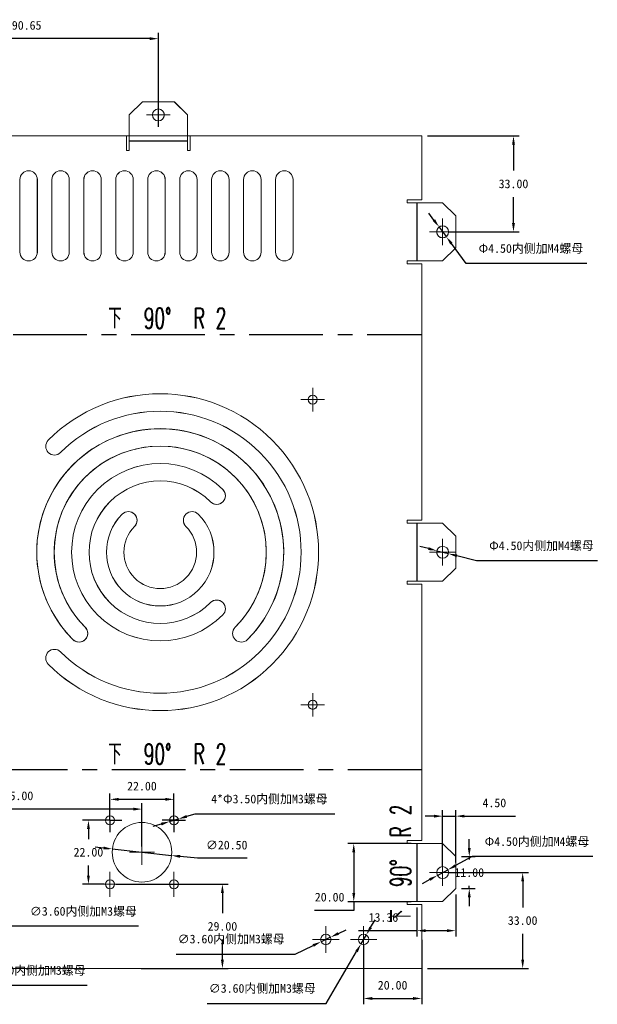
# Model space of a CAD drawing. Header units: millimetres. Extents: x 14 to 599, y -18 to 277.
# Tile 4 of 4: x 499 to 599, y 66 to 235. Entities that reach past the tile are written whole.
import ezdxf

# ---------------------------------------------------------------- set-up
doc = ezdxf.new("R2010")
doc.units = ezdxf.units.MM
doc.header["$PDSIZE"] = -1
doc.linetypes.add('CENTERX2', pattern=[20.32, 12.7, -2.54, 2.54, -2.54])
doc.layers.add('10', color=7, linetype='Continuous')
doc.styles.add('SLDTEXTSTYLE5', font='TXT', dxfattribs={"width": 0.609091, "bigfont": 'bigfont'})
doc.dimstyles.new('ISO-25', dxfattribs={"dimtxt": 2.5, "dimasz": 2.5, "dimexe": 1.25, "dimexo": 0.625, "dimtad": 1, "dimtxsty": 'Standard', "dimcen": 2.5, "dimadec": 0, "dimazin": 0, "dimtfac": 1, "dimtmove": 0, "dimatfit": 3, "dimfxl": 0, "dimarcsym": 0})

# ---------------------------------------------------------------- blocks, each defined once
blk = doc.blocks.new('SW_CENTERMARKSYMBOL_5')
at = {"color": 0, "linetype": 'Continuous', "lineweight": 0}
for p, q in [((0, 1.25), (0, 2.025)), ((-1.25, 0), (-2.025, 0)), ((0, 0), (-1.25, 0)), ((0, 0), (0, 1.25)), ((0, 0), (0, -1.25)), ((0, 0), (1.25, 0)), ((1.25, 0), (2.025, 0)), ((0, -1.25), (0, -2.025))]:
    blk.add_line(p, q, dxfattribs=at)
blk = doc.blocks.new('SW_CENTERMARKSYMBOL_7')
at = {"color": 0, "linetype": 'Continuous', "lineweight": 0}
for p, q in [((0, 1.25), (0, 2.025)), ((-1.25, 0), (-2.025, 0)), ((0, 0), (-1.25, 0)), ((0, 0), (0, 1.25)), ((0, 0), (0, -1.25)), ((0, 0), (1.25, 0)), ((1.25, 0), (2.025, 0)), ((0, -1.25), (0, -2.025))]:
    blk.add_line(p, q, dxfattribs=at)
blk = doc.blocks.new('SW_CENTERMARKSYMBOL_8')
at = {"color": 0, "linetype": 'Continuous', "lineweight": 0}
for p, q in [((0, 1.25), (0, 2.275)), ((-1.25, 0), (-2.275, 0)), ((0, 0), (-1.25, 0)), ((0, 0), (0, 1.25)), ((0, 0), (0, -1.25)), ((0, 0), (1.25, 0)), ((1.25, 0), (2.275, 0)), ((0, -1.25), (0, -2.275))]:
    blk.add_line(p, q, dxfattribs=at)
blk = doc.blocks.new('SW_CENTERMARKSYMBOL_9')
at = {"color": 0, "linetype": 'Continuous', "lineweight": 0}
for p, q in [((0, 1.25), (0, 2.275)), ((-1.25, 0), (-2.275, 0)), ((0, 0), (-1.25, 0)), ((0, 0), (0, 1.25)), ((0, 0), (0, -1.25)), ((0, 0), (1.25, 0)), ((1.25, 0), (2.275, 0)), ((0, -1.25), (0, -2.275))]:
    blk.add_line(p, q, dxfattribs=at)
blk = doc.blocks.new('SW_CENTERMARKSYMBOL_10')
at = {"color": 0, "linetype": 'Continuous', "lineweight": 0}
for p, q in [((0, 1.25), (0, 2.275)), ((-1.25, 0), (-2.275, 0)), ((0, 0), (-1.25, 0)), ((0, 0), (0, 1.25)), ((0, 0), (0, -1.25)), ((0, 0), (1.25, 0)), ((1.25, 0), (2.275, 0)), ((0, -1.25), (0, -2.275))]:
    blk.add_line(p, q, dxfattribs=at)
blk = doc.blocks.new('*D26')
at = {"color": 4, "lineweight": -2, "transparency": 16777216}
for p, q in [((497.69, 79.46), (496.27, 78.52)), ((519.67, 79.46), (497.69, 79.46)), ((493.52, 76.71), (495.02, 77.7)), ((492.26, 75.88), (491.01, 75.06))]:
    blk.add_line(p, q, dxfattribs=at)
at = {"color": 4, "transparency": 16777216}
for points in [[(496.13, 78.73), (496.41, 78.31), (495.02, 77.7)], [(492.13, 76.09), (492.4, 75.67), (493.52, 76.71)]]:
    blk.add_solid(points, dxfattribs=at)
at = {"layer": 'Defpoints', "color": 0, "transparency": 16777216}
for p in [(493.52, 76.71), (495.02, 77.7)]:
    blk.add_point(p, dxfattribs=at)
at = {"color": 4, "transparency": 16777216, "insert": (510.19, 81.96), "char_height": 1.5, "attachment_point": 5}
blk.add_mtext('∅3.60{\\fSimSun|b0|i0|c134|p2;内侧加M3螺母}', dxfattribs=at)
blk = doc.blocks.new('*D29')
at = {"color": 4, "lineweight": -2, "transparency": 16777216}
for p, q in [((568.41, 77.15), (568.41, 66.05)), ((558.41, 76.2), (558.41, 66.05)), ((559.91, 67.05), (566.91, 67.05))]:
    blk.add_line(p, q, dxfattribs=at)
at = {"color": 4, "transparency": 16777216}
for points in [[(559.91, 67.3), (559.91, 66.8), (558.41, 67.05)], [(566.91, 67.3), (566.91, 66.8), (568.41, 67.05)]]:
    blk.add_solid(points, dxfattribs=at)
at = {"layer": 'Defpoints', "color": 0, "transparency": 16777216}
for p in [(568.41, 78.15), (558.41, 77.2), (568.41, 67.05)]:
    blk.add_point(p, dxfattribs=at)
at = {"color": 4, "transparency": 16777216, "insert": (563.41, 69.32), "char_height": 1.5, "attachment_point": 5}
blk.add_mtext('20.00', dxfattribs=at)
blk = doc.blocks.new('*D30')
at = {"color": 4, "lineweight": -2, "transparency": 16777216}
for p, q in [((573.02, 88.7), (586.79, 88.7)), ((585.79, 87.2), (585.79, 82.72)), ((585.79, 73.7), (585.79, 78.18)), ((569.41, 72.2), (586.79, 72.2))]:
    blk.add_line(p, q, dxfattribs=at)
at = {"color": 4, "transparency": 16777216}
for points in [[(585.54, 87.2), (586.04, 87.2), (585.79, 88.7)], [(585.54, 73.7), (586.04, 73.7), (585.79, 72.2)]]:
    blk.add_solid(points, dxfattribs=at)
at = {"layer": 'Defpoints', "color": 0, "transparency": 16777216}
for p in [(572.02, 88.7), (568.41, 72.2), (585.79, 72.2)]:
    blk.add_point(p, dxfattribs=at)
at = {"color": 4, "transparency": 16777216, "insert": (585.79, 80.45), "char_height": 1.5, "attachment_point": 5}
blk.add_mtext('33.00', dxfattribs=at)
blk = doc.blocks.new('*D31')
at = {"color": 4, "lineweight": -2, "transparency": 16777216}
for p, q in [((577.1, 91.45), (574.24, 89.9)), ((597.87, 91.45), (577.1, 91.45)), ((571.12, 88.21), (572.92, 89.19)), ((569.8, 87.5), (568.48, 86.78))]:
    blk.add_line(p, q, dxfattribs=at)
at = {"color": 4, "transparency": 16777216}
for points in [[(574.12, 90.12), (574.36, 89.68), (572.92, 89.19)], [(569.68, 87.72), (569.92, 87.28), (571.12, 88.21)]]:
    blk.add_solid(points, dxfattribs=at)
at = {"layer": 'Defpoints', "color": 0, "transparency": 16777216}
for p in [(571.12, 88.21), (572.92, 89.19)]:
    blk.add_point(p, dxfattribs=at)
at = {"color": 4, "transparency": 16777216, "insert": (588.25, 93.96), "char_height": 1.5, "attachment_point": 5}
blk.add_mtext('{\\fSimSun|b0|i0|c134|p2;Φ}4.50{\\fSimSun|b0|i0|c134|p2;内侧加M4螺母}', dxfattribs=at)
blk = doc.blocks.new('*D32')
at = {"color": 4, "lineweight": -2, "transparency": 16777216}
for p, q in [((576.6, 92.95), (576.6, 94.45)), ((575.27, 91.45), (577.6, 91.45)), ((576.6, 91.45), (576.6, 90.97)), ((576.6, 85.95), (576.6, 86.43)), ((575.27, 85.95), (577.6, 85.95)), ((576.6, 84.45), (576.6, 82.95))]:
    blk.add_line(p, q, dxfattribs=at)
at = {"color": 4, "transparency": 16777216}
for points in [[(576.35, 92.95), (576.85, 92.95), (576.6, 91.45)], [(576.35, 84.45), (576.85, 84.45), (576.6, 85.95)]]:
    blk.add_solid(points, dxfattribs=at)
at = {"layer": 'Defpoints', "color": 0, "transparency": 16777216}
for p in [(574.27, 91.45), (574.27, 85.95), (576.6, 85.95)]:
    blk.add_point(p, dxfattribs=at)
at = {"color": 4, "transparency": 16777216, "insert": (576.6, 88.7), "char_height": 1.5, "attachment_point": 5}
blk.add_mtext('11.00', dxfattribs=at)
blk = doc.blocks.new('*D33')
at = {"color": 4, "lineweight": -2, "transparency": 16777216}
for p, q in [((574.27, 84.95), (574.27, 77.71)), ((567.59, 82.7), (567.59, 77.71)), ((567.59, 78.71), (557.54, 78.71)), ((572.77, 78.71), (569.09, 78.71))]:
    blk.add_line(p, q, dxfattribs=at)
at = {"color": 4, "transparency": 16777216}
for points in [[(569.09, 78.96), (569.09, 78.46), (567.59, 78.71)], [(572.77, 78.96), (572.77, 78.46), (574.27, 78.71)]]:
    blk.add_solid(points, dxfattribs=at)
at = {"layer": 'Defpoints', "color": 0, "transparency": 16777216}
for p in [(574.27, 85.95), (567.59, 83.7), (567.59, 78.71)]:
    blk.add_point(p, dxfattribs=at)
at = {"color": 4, "transparency": 16777216, "insert": (561.82, 80.98), "char_height": 1.5, "attachment_point": 5}
blk.add_mtext('13.36', dxfattribs=at)
blk = doc.blocks.new('*D34')
at = {"color": 4, "lineweight": -2, "transparency": 16777216}
for p, q in [((569.41, 215.41), (585.21, 215.41)), ((584.21, 213.91), (584.21, 209.44)), ((584.21, 200.41), (584.21, 204.89)), ((573.02, 198.91), (585.21, 198.91))]:
    blk.add_line(p, q, dxfattribs=at)
at = {"color": 4, "transparency": 16777216}
for points in [[(583.96, 213.91), (584.46, 213.91), (584.21, 215.41)], [(583.96, 200.41), (584.46, 200.41), (584.21, 198.91)]]:
    blk.add_solid(points, dxfattribs=at)
at = {"layer": 'Defpoints', "color": 0, "transparency": 16777216}
for p in [(568.41, 215.41), (584.21, 215.41), (572.02, 198.91)]:
    blk.add_point(p, dxfattribs=at)
at = {"color": 4, "transparency": 16777216, "insert": (584.21, 207.16), "char_height": 1.5, "attachment_point": 5}
blk.add_mtext('33.00', dxfattribs=at)
blk = doc.blocks.new('SW_CENTERMARKSYMBOL_1')
at = {"color": 0, "linetype": 'Continuous', "lineweight": 0}
for p, q in [((0, 1.25), (0, 2.025)), ((-1.25, 0), (-2.025, 0)), ((0, 0), (-1.25, 0)), ((0, 0), (0, 1.25)), ((0, 0), (0, -1.25)), ((0, 0), (1.25, 0)), ((1.25, 0), (2.025, 0)), ((0, -1.25), (0, -2.025))]:
    blk.add_line(p, q, dxfattribs=at)
blk = doc.blocks.new('SW_CENTERMARKSYMBOL_3')
at = {"color": 0, "linetype": 'Continuous', "lineweight": 0}
for p, q in [((0, 1.25), (0, 2.025)), ((-1.25, 0), (-2.025, 0)), ((0, 0), (-1.25, 0)), ((0, 0), (0, 1.25)), ((0, 0), (0, -1.25)), ((0, 0), (1.25, 0)), ((1.25, 0), (2.025, 0)), ((0, -1.25), (0, -2.025))]:
    blk.add_line(p, q, dxfattribs=at)
blk = doc.blocks.new('SW_CENTERMARKSYMBOL_4')
at = {"color": 0, "linetype": 'Continuous', "lineweight": 0}
for p, q in [((0, 1.25), (0, 2.025)), ((-1.25, 0), (-2.025, 0)), ((0, 0), (-1.25, 0)), ((0, 0), (0, 1.25)), ((0, 0), (0, -1.25)), ((0, 0), (1.25, 0)), ((1.25, 0), (2.025, 0)), ((0, -1.25), (0, -2.025))]:
    blk.add_line(p, q, dxfattribs=at)
blk = doc.blocks.new('SW_CENTERMARKSYMBOL_6')
at = {"color": 0, "linetype": 'Continuous', "lineweight": 0}
for p, q in [((0, 1.25), (0, 2.025)), ((-1.25, 0), (-2.025, 0)), ((0, 0), (-1.25, 0)), ((0, 0), (0, 1.25)), ((0, 0), (0, -1.25)), ((0, 0), (1.25, 0)), ((1.25, 0), (2.025, 0)), ((0, -1.25), (0, -2.025))]:
    blk.add_line(p, q, dxfattribs=at)
blk = doc.blocks.new('3')
at = {"color": 7, "linetype": 'Continuous', "lineweight": 15}
for p, q in [((160.36, 254.03), (162.61, 256.28)), ((162.61, 256.28), (168.11, 256.28)), ((168.11, 256.28), (170.36, 254.03)), ((160.36, 247.92), (160.36, 254.03)), ((170.36, 254.03), (170.36, 247.92)), ((120.03, 250.42), (159.86, 250.42)), ((159.86, 250.42), (159.86, 247.92)), ((170.86, 247.92), (170.86, 250.42)), ((170.86, 250.42), (210.68, 250.42)), ((210.68, 250.42), (210.68, 239.42)), ((159.86, 247.92), (160.36, 247.92)), ((170.36, 247.92), (170.86, 247.92)), ((141.53, 242.92), (141.53, 230.42)), ((144.53, 230.42), (144.53, 242.92)), ((147.03, 242.92), (147.03, 230.42)), ((150.03, 230.42), (150.03, 242.92)), ((152.53, 242.92), (152.53, 230.42)), ((155.53, 230.42), (155.53, 242.92)), ((158.03, 242.92), (158.03, 230.42)), ((161.03, 230.42), (161.03, 242.92)), ((163.53, 242.92), (163.53, 230.42)), ((166.53, 230.42), (166.53, 242.92)), ((169.03, 242.92), (169.03, 230.42)), ((172.03, 230.42), (172.03, 242.92)), ((174.53, 242.92), (174.53, 230.42)), ((177.53, 230.42), (177.53, 242.92)), ((180.03, 242.92), (180.03, 230.42)), ((183.03, 230.42), (183.03, 242.92)), ((185.53, 242.92), (185.53, 230.42)), ((188.53, 230.42), (188.53, 242.92)), ((210.68, 239.42), (208.18, 239.42)), ((208.18, 239.42), (208.18, 238.92)), ((208.18, 238.92), (214.28, 238.92)), ((214.28, 238.92), (216.53, 236.67)), ((216.53, 236.67), (216.53, 231.17)), ((216.53, 231.17), (214.28, 228.92)), ((214.28, 228.92), (208.18, 228.92)), ((208.18, 228.92), (208.18, 228.42)), ((208.18, 228.42), (210.68, 228.42)), ((210.68, 228.42), (210.68, 184.32)), ((208.18, 184.32), (210.68, 184.32)), ((208.18, 183.82), (208.18, 184.32)), ((214.28, 183.82), (208.18, 183.82)), ((214.28, 183.82), (216.53, 181.57)), ((216.53, 181.57), (216.53, 176.07)), ((216.53, 176.07), (214.28, 173.82)), ((208.18, 173.82), (214.28, 173.82)), ((208.18, 173.32), (208.18, 173.82)), ((210.68, 173.32), (208.18, 173.32)), ((210.68, 173.32), (210.68, 129.21)), ((210.68, 129.21), (208.18, 129.21)), ((208.18, 129.21), (208.18, 128.71)), ((208.18, 128.71), (214.28, 128.71)), ((214.28, 128.71), (216.53, 126.46)), ((216.53, 126.46), (216.53, 120.96)), ((216.53, 120.96), (214.28, 118.71)), ((214.28, 118.71), (208.18, 118.71)), ((208.18, 118.71), (208.18, 118.21)), ((208.18, 118.21), (210.68, 118.21)), ((210.68, 118.21), (210.68, 107.21)), ((210.68, 107.21), (120.03, 107.21))]:
    blk.add_line(p, q, dxfattribs=at)
at = {"color": 7, "linetype": 'CENTERX2'}
for p, q in [((160.36, 249.6), (170.36, 249.6)), ((209.86, 238.92), (209.86, 228.92)), ((120.03, 216.24), (210.68, 216.24)), ((209.86, 183.82), (209.86, 173.82)), ((210.68, 141.39), (120.03, 141.39)), ((209.86, 128.71), (209.86, 118.71))]:
    blk.add_line(p, q, dxfattribs=at)
at = {"color": 7, "linetype": 'Continuous', "lineweight": 15}
for centre, radius in [((165.36, 254.03), 1.03), ((214.28, 233.92), 1.03), ((191.93, 205.07), 0.775), ((214.28, 178.82), 1.03), ((191.93, 152.57), 0.775), ((214.28, 123.71), 1.02), ((194.18, 112.21), 0.9), ((200.68, 112.21), 0.9)]:
    blk.add_circle(centre, radius, dxfattribs=at)
for centre, radius, start, end in [((143.03, 242.92), 1.5, 0, 180), ((148.53, 242.92), 1.5, 0, 180), ((154.03, 242.92), 1.5, 0, 180), ((159.53, 242.92), 1.5, 0, 180), ((165.03, 242.92), 1.5, 0, 180), ((170.53, 242.92), 1.5, 0, 180), ((176.03, 242.92), 1.5, 0, 180), ((181.53, 242.92), 1.5, 0, 180), ((187.03, 242.92), 1.5, 0, 180), ((143.03, 230.42), 1.5, 180, 0), ((148.53, 230.42), 1.5, 180, 0), ((154.03, 230.42), 1.5, 180, 0), ((159.53, 230.42), 1.5, 180, 0), ((165.03, 230.42), 1.5, 180, 0), ((170.53, 230.42), 1.5, 180, 0), ((176.03, 230.42), 1.5, 180, 0), ((181.53, 230.42), 1.5, 180, 0), ((187.03, 230.42), 1.5, 180, 0), ((165.68, 178.82), 27.25, 225, 135), ((165.68, 178.82), 24.25, 225, 135), ((165.68, 178.82), 21.25, 315, 225), ((147.47, 197.02), 1.5, 135, 315), ((165.68, 178.82), 18.25, 315, 225), ((165.68, 178.82), 15.25, 45, 315), ((165.68, 178.82), 12.25, 45, 315), ((175.4, 188.54), 1.5, 225, 45), ((165.68, 178.82), 9.25, 135, 45), ((160.2, 184.3), 1.5, 315, 135), ((171.16, 184.3), 1.5, 45, 225), ((165.68, 178.82), 6.25, 135, 45), ((175.4, 169.09), 1.5, 315, 135), ((151.71, 164.85), 1.5, 225, 45), ((179.64, 164.85), 1.5, 135, 315), ((147.47, 160.61), 1.5, 45, 225)]:
    blk.add_arc(centre, radius, start, end, dxfattribs=at)
at = {"layer": '10'}
for name, p in [('SW_CENTERMARKSYMBOL_5', (165.36, 254.03)), ('SW_CENTERMARKSYMBOL_6', (214.28, 233.92)), ('SW_CENTERMARKSYMBOL_1', (191.93, 205.07)), ('SW_CENTERMARKSYMBOL_4', (214.28, 178.82)), ('SW_CENTERMARKSYMBOL_3', (191.93, 152.57)), ('SW_CENTERMARKSYMBOL_7', (214.28, 123.71)), ('SW_CENTERMARKSYMBOL_10', (194.18, 112.21)), ('SW_CENTERMARKSYMBOL_9', (200.68, 112.21))]:
    blk.add_blockref(name, p, dxfattribs=at)
at = {"color": 7, "linetype": 'Continuous', "lineweight": 0, "insert": (166.88, 145.85), "char_height": 3.5, "attachment_point": 2, "style": 'SLDTEXTSTYLE5'}
blk.add_mtext('\\M+189BA  90\\M+1818B  R 2', dxfattribs=at)
blk = doc.blocks.new('*D58')
at = {"color": 4, "lineweight": -2, "transparency": 16777216}
for p, q in [((477.77, 210.57), (477.77, 233.14)), ((521.59, 232.14), (479.27, 232.14)), ((523.09, 220.02), (523.09, 233.14))]:
    blk.add_line(p, q, dxfattribs=at)
at = {"color": 4, "transparency": 16777216}
for points in [[(479.27, 232.39), (479.27, 231.89), (477.77, 232.14)], [(521.59, 232.39), (521.59, 231.89), (523.09, 232.14)]]:
    blk.add_solid(points, dxfattribs=at)
at = {"layer": 'Defpoints', "color": 0, "transparency": 16777216}
for p in [(477.77, 232.14), (523.09, 219.02), (477.77, 209.57)]:
    blk.add_point(p, dxfattribs=at)
at = {"color": 4, "transparency": 16777216, "insert": (500.43, 234.42), "char_height": 1.5, "attachment_point": 5}
blk.add_mtext('90.65', dxfattribs=at)
blk = doc.blocks.new('*D59')
at = {"color": 4, "lineweight": -2, "transparency": 16777216}
for p, q in [((566.59, 93.7), (555.72, 93.7)), ((556.72, 92.2), (556.72, 85.2)), ((566.59, 83.7), (555.72, 83.7)), ((556.72, 83.7), (556.72, 82.2)), ((556.72, 82.2), (549.94, 82.2))]:
    blk.add_line(p, q, dxfattribs=at)
at = {"color": 4, "transparency": 16777216}
for points in [[(556.47, 92.2), (556.97, 92.2), (556.72, 93.7)], [(556.47, 85.2), (556.97, 85.2), (556.72, 83.7)]]:
    blk.add_solid(points, dxfattribs=at)
at = {"layer": 'Defpoints', "color": 0, "transparency": 16777216}
for p in [(567.59, 93.7), (556.72, 83.7), (567.59, 83.7)]:
    blk.add_point(p, dxfattribs=at)
at = {"color": 4, "transparency": 16777216, "insert": (552.57, 84.47), "char_height": 1.5, "attachment_point": 5}
blk.add_mtext('20.00', dxfattribs=at)
blk = doc.blocks.new('SW_CENTERMARKSYMBOL_12')
at = {"color": 0, "linetype": 'Continuous', "lineweight": 0}
for p, q in [((0, 1.25), (0, 2.15)), ((-1.25, 0), (-2.15, 0)), ((0, 0), (-1.25, 0)), ((0, 0), (0, 1.25)), ((0, 0), (0, -1.25)), ((0, 0), (1.25, 0)), ((1.25, 0), (2.15, 0)), ((0, -1.25), (0, -2.15))]:
    blk.add_line(p, q, dxfattribs=at)
blk = doc.blocks.new('SW_CENTERMARKSYMBOL_13')
at = {"color": 0, "linetype": 'Continuous', "lineweight": 0}
for p, q in [((0, 1.25), (0, 2.15)), ((-1.25, 0), (-2.15, 0)), ((0, 0), (-1.25, 0)), ((0, 0), (0, 1.25)), ((0, 0), (0, -1.25)), ((0, 0), (1.25, 0)), ((1.25, 0), (2.15, 0)), ((0, -1.25), (0, -2.15))]:
    blk.add_line(p, q, dxfattribs=at)
blk = doc.blocks.new('SW_CENTERMARKSYMBOL_14')
at = {"color": 0, "linetype": 'Continuous', "lineweight": 0}
for p, q in [((0, 1.25), (0, 2.15)), ((-1.25, 0), (-2.15, 0)), ((0, 0), (-1.25, 0)), ((0, 0), (0, 1.25)), ((0, 0), (0, -1.25)), ((0, 0), (1.25, 0)), ((1.25, 0), (2.15, 0)), ((0, -1.25), (0, -2.15))]:
    blk.add_line(p, q, dxfattribs=at)
blk = doc.blocks.new('SW_CENTERMARKSYMBOL_15')
at = {"layer": '10', "color": 0}
for p, q in [((0, 1.25), (0, 2.025)), ((-1.25, 0), (-2.025, 0)), ((0, 0), (-1.25, 0)), ((0, 0), (0, 1.25)), ((0, 0), (0, -1.25)), ((0, 0), (1.25, 0)), ((1.25, 0), (2.025, 0)), ((0, -1.25), (0, -2.025))]:
    blk.add_line(p, q, dxfattribs=at)
blk = doc.blocks.new('SW_CENTERMARKSYMBOL_16')
at = {"layer": '10', "color": 0}
for p, q in [((0, 1.25), (0, 2.025)), ((-1.25, 0), (-2.025, 0)), ((0, 0), (-1.25, 0)), ((0, 0), (0, 1.25)), ((0, 0), (0, -1.25)), ((0, 0), (1.25, 0)), ((1.25, 0), (2.025, 0)), ((0, -1.25), (0, -2.025))]:
    blk.add_line(p, q, dxfattribs=at)
blk = doc.blocks.new('787')
at = {"color": 7, "linetype": 'Continuous', "lineweight": 15}
for p, q in [((222.03, 249.94), (224.28, 252.19)), ((224.28, 252.19), (229.78, 252.19)), ((229.78, 252.19), (232.03, 249.94)), ((222.03, 243.83), (222.03, 249.94)), ((232.03, 249.94), (232.03, 243.83)), ((181.71, 246.33), (221.53, 246.33)), ((221.53, 246.33), (221.53, 243.83)), ((232.53, 243.83), (232.53, 246.33)), ((232.53, 246.33), (272.36, 246.33)), ((272.36, 246.33), (272.36, 235.33)), ((221.53, 243.83), (222.03, 243.83)), ((232.03, 243.83), (232.53, 243.83)), ((203.21, 238.83), (203.21, 226.33)), ((206.21, 226.33), (206.21, 238.83)), ((208.71, 238.83), (208.71, 226.33)), ((211.71, 226.33), (211.71, 238.83)), ((214.21, 238.83), (214.21, 226.33)), ((217.21, 226.33), (217.21, 238.83)), ((219.71, 238.83), (219.71, 226.33)), ((222.71, 226.33), (222.71, 238.83)), ((225.21, 238.83), (225.21, 226.33)), ((228.21, 226.33), (228.21, 238.83)), ((230.71, 238.83), (230.71, 226.33)), ((233.71, 226.33), (233.71, 238.83)), ((236.21, 238.83), (236.21, 226.33)), ((239.21, 226.33), (239.21, 238.83)), ((241.71, 238.83), (241.71, 226.33)), ((244.71, 226.33), (244.71, 238.83)), ((247.21, 238.83), (247.21, 226.33)), ((250.21, 226.33), (250.21, 238.83)), ((272.36, 235.33), (269.86, 235.33)), ((269.86, 235.33), (269.86, 234.83)), ((269.86, 234.83), (275.96, 234.83)), ((275.96, 234.83), (278.21, 232.58)), ((278.21, 232.58), (278.21, 227.08)), ((278.21, 227.08), (275.96, 224.83)), ((275.96, 224.83), (269.86, 224.83)), ((269.86, 224.83), (269.86, 224.33)), ((269.86, 224.33), (272.36, 224.33)), ((272.36, 224.33), (272.36, 180.23)), ((269.86, 180.23), (272.36, 180.23)), ((269.86, 179.73), (269.86, 180.23)), ((275.96, 179.73), (269.86, 179.73)), ((275.96, 179.73), (278.21, 177.48)), ((278.21, 177.48), (278.21, 171.98)), ((278.21, 171.98), (275.96, 169.73)), ((269.86, 169.73), (275.96, 169.73)), ((269.86, 169.23), (269.86, 169.73)), ((272.36, 169.23), (269.86, 169.23)), ((272.36, 169.23), (272.36, 125.12)), ((272.36, 125.12), (269.86, 125.12)), ((269.86, 125.12), (269.86, 124.62)), ((269.86, 124.62), (275.96, 124.62)), ((275.96, 124.62), (278.21, 122.37)), ((278.21, 122.37), (278.21, 116.87)), ((278.21, 116.87), (275.96, 114.62)), ((275.96, 114.62), (269.86, 114.62)), ((269.86, 114.62), (269.86, 114.12)), ((269.86, 114.12), (272.36, 114.12)), ((272.36, 114.12), (272.36, 103.12)), ((272.36, 103.12), (181.71, 103.12))]:
    blk.add_line(p, q, dxfattribs=at)
at = {"color": 7, "linetype": 'CENTERX2'}
for p, q in [((222.03, 245.51), (232.03, 245.51)), ((271.53, 234.83), (271.53, 224.83)), ((181.71, 212.15), (272.36, 212.15)), ((271.53, 179.73), (271.53, 169.73)), ((272.36, 137.3), (181.71, 137.3)), ((271.53, 124.62), (271.53, 114.62))]:
    blk.add_line(p, q, dxfattribs=at)
at = {"color": 7, "linetype": 'Continuous', "lineweight": 15}
for centre, radius in [((227.03, 249.94), 1.03), ((275.96, 229.83), 1.03), ((253.61, 200.98), 0.775), ((275.96, 174.73), 1.03), ((253.61, 148.48), 0.775), ((218.71, 128.62), 0.775), ((229.71, 128.62), 0.775), ((224.21, 123.12), 5.12), ((275.96, 119.62), 1.02), ((218.71, 117.62), 0.775), ((229.71, 117.62), 0.775), ((255.86, 108.12), 0.9), ((262.36, 108.12), 0.9)]:
    blk.add_circle(centre, radius, dxfattribs=at)
for centre, radius, start, end in [((204.71, 238.83), 1.5, 0, 180), ((210.21, 238.83), 1.5, 0, 180), ((215.71, 238.83), 1.5, 0, 180), ((221.21, 238.83), 1.5, 0, 180), ((226.71, 238.83), 1.5, 0, 180), ((232.21, 238.83), 1.5, 0, 180), ((237.71, 238.83), 1.5, 0, 180), ((243.21, 238.83), 1.5, 0, 180), ((248.71, 238.83), 1.5, 0, 180), ((204.71, 226.33), 1.5, 180, 0), ((210.21, 226.33), 1.5, 180, 0), ((215.71, 226.33), 1.5, 180, 0), ((221.21, 226.33), 1.5, 180, 0), ((226.71, 226.33), 1.5, 180, 0), ((232.21, 226.33), 1.5, 180, 0), ((237.71, 226.33), 1.5, 180, 0), ((243.21, 226.33), 1.5, 180, 0), ((248.71, 226.33), 1.5, 180, 0), ((227.36, 174.73), 27.25, 225, 135), ((227.36, 174.73), 24.25, 225, 135), ((227.36, 174.73), 21.25, 315, 225), ((209.15, 192.93), 1.5, 135, 315), ((227.36, 174.73), 18.25, 315, 225), ((227.36, 174.73), 15.25, 45, 315), ((227.36, 174.73), 12.25, 45, 315), ((237.08, 184.45), 1.5, 225, 45), ((227.36, 174.73), 9.25, 135, 45), ((221.88, 180.21), 1.5, 315, 135), ((232.84, 180.21), 1.5, 45, 225), ((227.36, 174.73), 6.25, 135, 45), ((237.08, 165), 1.5, 315, 135), ((213.39, 160.76), 1.5, 225, 45), ((241.32, 160.76), 1.5, 135, 315), ((209.15, 156.52), 1.5, 45, 225)]:
    blk.add_arc(centre, radius, start, end, dxfattribs=at)
at = {"layer": '10'}
for name, p in [('SW_CENTERMARKSYMBOL_5', (227.03, 249.94)), ('SW_CENTERMARKSYMBOL_6', (275.96, 229.83)), ('SW_CENTERMARKSYMBOL_1', (253.61, 200.98)), ('SW_CENTERMARKSYMBOL_4', (275.96, 174.73)), ('SW_CENTERMARKSYMBOL_3', (253.61, 148.48)), ('SW_CENTERMARKSYMBOL_16', (218.71, 128.62)), ('SW_CENTERMARKSYMBOL_15', (229.71, 128.62)), ('SW_CENTERMARKSYMBOL_12', (224.21, 123.12)), ('SW_CENTERMARKSYMBOL_7', (275.96, 119.62)), ('SW_CENTERMARKSYMBOL_14', (218.71, 117.62)), ('SW_CENTERMARKSYMBOL_13', (229.71, 117.62)), ('SW_CENTERMARKSYMBOL_10', (255.86, 108.12)), ('SW_CENTERMARKSYMBOL_9', (262.36, 108.12))]:
    blk.add_blockref(name, p, dxfattribs=at)
at = {"color": 7, "linetype": 'Continuous', "lineweight": 0, "insert": (228.56, 216.73), "char_height": 3.5, "attachment_point": 2, "style": 'SLDTEXTSTYLE5'}
blk.add_mtext('\\M+189BA  90\\M+1818B  R 2', dxfattribs=at)
at = {"color": 7, "linetype": 'Continuous', "lineweight": 0, "insert": (266.96, 121.15), "char_height": 3.5, "attachment_point": 2, "rotation": 90, "style": 'SLDTEXTSTYLE5'}
blk.add_mtext('\\M+189BA  90\\M+1818B  R 2', dxfattribs=at)
blk = doc.blocks.new('*D64')
at = {"color": 4, "lineweight": -2, "transparency": 16777216}
for p, q in [((513.68, 92.92), (512.19, 93.08)), ((515.17, 92.76), (525.36, 91.64)), ((529.84, 91.16), (526.85, 91.48)), ((538.36, 91.16), (529.84, 91.16))]:
    blk.add_line(p, q, dxfattribs=at)
at = {"color": 4, "transparency": 16777216}
for points in [[(513.71, 93.17), (513.65, 92.67), (515.17, 92.76)], [(526.88, 91.73), (526.83, 91.23), (525.36, 91.64)]]:
    blk.add_solid(points, dxfattribs=at)
at = {"layer": 'Defpoints', "color": 0, "transparency": 16777216}
for p in [(515.17, 92.76), (525.36, 91.64)]:
    blk.add_point(p, dxfattribs=at)
at = {"color": 4, "transparency": 16777216, "insert": (534.86, 93.43), "char_height": 1.5, "attachment_point": 5}
blk.add_mtext('∅20.50', dxfattribs=at)
blk = doc.blocks.new('*D65')
at = {"color": 4, "lineweight": -2, "transparency": 16777216}
for p, q in [((514.77, 98.7), (514.77, 102.3)), ((525.77, 98.7), (525.77, 102.3)), ((524.27, 101.3), (516.27, 101.3))]:
    blk.add_line(p, q, dxfattribs=at)
at = {"color": 4, "transparency": 16777216}
for points in [[(516.27, 101.55), (516.27, 101.05), (514.77, 101.3)], [(524.27, 101.55), (524.27, 101.05), (525.77, 101.3)]]:
    blk.add_solid(points, dxfattribs=at)
at = {"layer": 'Defpoints', "color": 0, "transparency": 16777216}
for p in [(514.77, 101.3), (514.77, 97.7), (525.77, 97.7)]:
    blk.add_point(p, dxfattribs=at)
at = {"color": 4, "transparency": 16777216, "insert": (520.27, 103.57), "char_height": 1.5, "attachment_point": 5}
blk.add_mtext('22.00', dxfattribs=at)
blk = doc.blocks.new('*D66')
at = {"color": 4, "lineweight": -2, "transparency": 16777216}
for p, q in [((513.77, 97.7), (510.06, 97.7)), ((511.06, 96.2), (511.06, 94.47)), ((511.06, 88.2), (511.06, 89.93)), ((513.77, 86.7), (510.06, 86.7))]:
    blk.add_line(p, q, dxfattribs=at)
at = {"color": 4, "transparency": 16777216}
for points in [[(510.81, 96.2), (511.31, 96.2), (511.06, 97.7)], [(510.81, 88.2), (511.31, 88.2), (511.06, 86.7)]]:
    blk.add_solid(points, dxfattribs=at)
at = {"layer": 'Defpoints', "color": 0, "transparency": 16777216}
for p in [(514.77, 97.7), (511.06, 86.7), (514.77, 86.7)]:
    blk.add_point(p, dxfattribs=at)
at = {"color": 4, "transparency": 16777216, "insert": (511.06, 92.2), "char_height": 1.5, "attachment_point": 5}
blk.add_mtext('22.00', dxfattribs=at)
blk = doc.blocks.new('*D67')
at = {"color": 4, "lineweight": -2, "transparency": 16777216}
for p, q in [((515.77, 86.7), (535.12, 86.7)), ((534.12, 85.2), (534.12, 81.72)), ((534.12, 73.7), (534.12, 77.18)), ((520.15, 72.2), (535.12, 72.2))]:
    blk.add_line(p, q, dxfattribs=at)
at = {"color": 4, "transparency": 16777216}
for points in [[(533.87, 85.2), (534.37, 85.2), (534.12, 86.7)], [(533.87, 73.7), (534.37, 73.7), (534.12, 72.2)]]:
    blk.add_solid(points, dxfattribs=at)
at = {"layer": 'Defpoints', "color": 0, "transparency": 16777216}
for p in [(514.77, 86.7), (519.15, 72.2), (534.12, 72.2)]:
    blk.add_point(p, dxfattribs=at)
at = {"color": 4, "transparency": 16777216, "insert": (534.12, 79.45), "char_height": 1.5, "attachment_point": 5}
blk.add_mtext('29.00', dxfattribs=at)
blk = doc.blocks.new('*D68')
at = {"color": 4, "lineweight": -2, "transparency": 16777216}
for p, q in [((477.77, 90.17), (477.77, 100.62)), ((520.27, 93.2), (520.27, 100.62)), ((518.77, 99.62), (479.27, 99.62))]:
    blk.add_line(p, q, dxfattribs=at)
at = {"color": 4, "transparency": 16777216}
for points in [[(479.27, 99.87), (479.27, 99.37), (477.77, 99.62)], [(518.77, 99.87), (518.77, 99.37), (520.27, 99.62)]]:
    blk.add_solid(points, dxfattribs=at)
at = {"layer": 'Defpoints', "color": 0, "transparency": 16777216}
for p in [(477.77, 99.62), (520.27, 92.2), (477.77, 89.17)]:
    blk.add_point(p, dxfattribs=at)
at = {"color": 4, "transparency": 16777216, "insert": (499.02, 101.9), "char_height": 1.5, "attachment_point": 5}
blk.add_mtext('85.00', dxfattribs=at)
blk = doc.blocks.new('*D69')
at = {"color": 4, "lineweight": -2, "transparency": 16777216}
for p, q in [((529.39, 98.77), (527.95, 98.35)), ((553.49, 98.77), (529.39, 98.77)), ((523.59, 97.05), (522.15, 96.63)), ((525.02, 97.48), (526.51, 97.92))]:
    blk.add_line(p, q, dxfattribs=at)
at = {"color": 4, "transparency": 16777216}
for points in [[(527.88, 98.59), (528.02, 98.11), (526.51, 97.92)], [(523.51, 97.29), (523.66, 96.81), (525.02, 97.48)]]:
    blk.add_solid(points, dxfattribs=at)
at = {"layer": 'Defpoints', "color": 0, "transparency": 16777216}
for p in [(525.02, 97.48), (526.51, 97.92)]:
    blk.add_point(p, dxfattribs=at)
at = {"color": 4, "transparency": 16777216, "insert": (542.2, 101.28), "char_height": 1.5, "attachment_point": 5}
blk.add_mtext('4*{\\fSimSun|b0|i0|c134|p2;Φ}3.50{\\fSimSun|b0|i0|c134|p2;内侧加M3螺母}', dxfattribs=at)
blk = doc.blocks.new('*D71')
at = {"color": 4, "lineweight": -2, "transparency": 16777216}
for p, q in [((570.52, 98.41), (569.02, 98.41)), ((572.02, 89.7), (572.02, 99.41)), ((572.02, 98.41), (574.27, 98.41)), ((574.27, 90.42), (574.27, 99.41)), ((575.77, 98.41), (584.57, 98.41))]:
    blk.add_line(p, q, dxfattribs=at)
at = {"color": 4, "transparency": 16777216}
for points in [[(570.52, 98.66), (570.52, 98.16), (572.02, 98.41)], [(575.77, 98.66), (575.77, 98.16), (574.27, 98.41)]]:
    blk.add_solid(points, dxfattribs=at)
at = {"layer": 'Defpoints', "color": 0, "transparency": 16777216}
for p in [(574.27, 98.41), (572.02, 88.7), (574.27, 89.42)]:
    blk.add_point(p, dxfattribs=at)
at = {"color": 4, "transparency": 16777216, "insert": (580.92, 100.68), "char_height": 1.5, "attachment_point": 5}
blk.add_mtext('4.50', dxfattribs=at)
blk = doc.blocks.new('*D73')
at = {"color": 4, "lineweight": -2, "transparency": 16777216}
for p, q in [((569.57, 144.42), (568.12, 144.79)), ((571.03, 144.06), (573.01, 143.56)), ((577.87, 142.33), (574.47, 143.19)), ((598.64, 142.33), (577.87, 142.33))]:
    blk.add_line(p, q, dxfattribs=at)
at = {"color": 4, "transparency": 16777216}
for points in [[(569.63, 144.67), (569.51, 144.18), (571.03, 144.06)], [(574.53, 143.43), (574.41, 142.95), (573.01, 143.56)]]:
    blk.add_solid(points, dxfattribs=at)
at = {"layer": 'Defpoints', "color": 0, "transparency": 16777216}
for p in [(571.03, 144.06), (573.01, 143.56)]:
    blk.add_point(p, dxfattribs=at)
at = {"color": 4, "transparency": 16777216, "insert": (589.02, 144.84), "char_height": 1.5, "attachment_point": 5}
blk.add_mtext('{\\fSimSun|b0|i0|c134|p2;Φ}4.50{\\fSimSun|b0|i0|c134|p2;内侧加M4螺母}', dxfattribs=at)
blk = doc.blocks.new('*D74')
at = {"color": 4, "lineweight": -2, "transparency": 16777216}
for p, q in [((570.52, 200.94), (569.62, 202.15)), ((571.41, 199.74), (572.63, 198.09)), ((576.06, 193.46), (573.52, 196.88)), ((596.83, 193.46), (576.06, 193.46))]:
    blk.add_line(p, q, dxfattribs=at)
at = {"color": 4, "transparency": 16777216}
for points in [[(570.72, 201.09), (570.32, 200.79), (571.41, 199.74)], [(573.72, 197.03), (573.32, 196.74), (572.63, 198.09)]]:
    blk.add_solid(points, dxfattribs=at)
at = {"layer": 'Defpoints', "color": 0, "transparency": 16777216}
for p in [(571.41, 199.74), (572.63, 198.09)]:
    blk.add_point(p, dxfattribs=at)
at = {"color": 4, "transparency": 16777216, "insert": (587.21, 195.97), "char_height": 1.5, "attachment_point": 5}
blk.add_mtext('{\\fSimSun|b0|i0|c134|p2;Φ}4.50{\\fSimSun|b0|i0|c134|p2;内侧加M4螺母}', dxfattribs=at)
blk = doc.blocks.new('*D75')
at = {"color": 4, "lineweight": -2, "transparency": 16777216}
for p, q in [((487.02, 79.48), (486.55, 80.9)), ((487.49, 78.06), (488.05, 76.35)), ((490.37, 69.28), (488.52, 74.92)), ((510.85, 69.28), (490.37, 69.28))]:
    blk.add_line(p, q, dxfattribs=at)
at = {"color": 4, "transparency": 16777216}
for points in [[(487.25, 79.56), (486.78, 79.4), (487.49, 78.06)], [(488.76, 75), (488.28, 74.84), (488.05, 76.35)]]:
    blk.add_solid(points, dxfattribs=at)
at = {"layer": 'Defpoints', "color": 0, "transparency": 16777216}
for p in [(487.49, 78.06), (488.05, 76.35)]:
    blk.add_point(p, dxfattribs=at)
at = {"color": 4, "transparency": 16777216, "insert": (501.37, 71.79), "char_height": 1.5, "attachment_point": 5}
blk.add_mtext('∅3.60{\\fSimSun|b0|i0|c134|p2;内侧加M3螺母}', dxfattribs=at)
blk = doc.blocks.new('*D76')
at = {"color": 4, "lineweight": -2, "transparency": 16777216}
for p, q in [((554.08, 78.23), (555.44, 78.88)), ((552.73, 77.59), (551.1, 76.81)), ((526.14, 74.68), (546.62, 74.68)), ((546.62, 74.68), (549.75, 76.17))]:
    blk.add_line(p, q, dxfattribs=at)
at = {"color": 4, "transparency": 16777216}
for points in [[(553.97, 78.46), (554.19, 78.01), (552.73, 77.59)], [(549.64, 76.39), (549.85, 75.94), (551.1, 76.81)]]:
    blk.add_solid(points, dxfattribs=at)
at = {"layer": 'Defpoints', "color": 0, "transparency": 16777216}
for p in [(551.1, 76.81), (552.73, 77.59)]:
    blk.add_point(p, dxfattribs=at)
at = {"color": 4, "transparency": 16777216, "insert": (535.62, 77.19), "char_height": 1.5, "attachment_point": 5}
blk.add_mtext('∅3.60{\\fSimSun|b0|i0|c134|p2;内侧加M3螺母}', dxfattribs=at)
blk = doc.blocks.new('*D77')
at = {"color": 4, "lineweight": -2, "transparency": 16777216}
for p, q in [((559.63, 79.27), (560.38, 80.57)), ((558.87, 77.98), (557.96, 76.42)), ((551.98, 66.2), (557.2, 75.13)), ((531.5, 66.2), (551.98, 66.2))]:
    blk.add_line(p, q, dxfattribs=at)
at = {"color": 4, "transparency": 16777216}
for points in [[(559.41, 79.4), (559.84, 79.15), (558.87, 77.98)], [(556.99, 75.25), (557.42, 75), (557.96, 76.42)]]:
    blk.add_solid(points, dxfattribs=at)
at = {"layer": 'Defpoints', "color": 0, "transparency": 16777216}
for p in [(558.87, 77.98), (557.96, 76.42)]:
    blk.add_point(p, dxfattribs=at)
at = {"color": 4, "transparency": 16777216, "insert": (540.98, 68.7), "char_height": 1.5, "attachment_point": 5}
blk.add_mtext('∅3.60{\\fSimSun|b0|i0|c134|p2;内侧加M3螺母}', dxfattribs=at)

msp = doc.modelspace()

# ---------------------------------------------------------------- linework, layer by layer
at = {"color": 7, "linetype": 'Continuous', "lineweight": 15}
for p, q in [((477.7673, 215.4126), (568.4138, 215.4126)), ((568.4138, 215.4126), (568.4138, 204.4126)), ((499.2673, 207.9126), (499.2673, 195.4126)), ((502.2673, 195.4126), (502.2673, 207.9126)), ((504.7673, 207.9126), (504.7673, 195.4126)), ((507.7673, 195.4126), (507.7673, 207.9126)), ((510.2673, 207.9126), (510.2673, 195.4126)), ((513.2673, 195.4126), (513.2673, 207.9126)), ((515.7673, 207.9126), (515.7673, 195.4126)), ((518.7673, 195.4126), (518.7673, 207.9126)), ((521.2673, 207.9126), (521.2673, 195.4126)), ((524.2673, 195.4126), (524.2673, 207.9126)), ((526.7673, 207.9126), (526.7673, 195.4126)), ((529.7673, 195.4126), (529.7673, 207.9126)), ((532.2673, 207.9126), (532.2673, 195.4126)), ((535.2673, 195.4126), (535.2673, 207.9126)), ((537.7673, 207.9126), (537.7673, 195.4126)), ((540.7673, 195.4126), (540.7673, 207.9126)), ((543.2673, 207.9126), (543.2673, 195.4126)), ((546.2673, 195.4126), (546.2673, 207.9126)), ((568.4138, 204.4126), (565.9138, 204.4126)), ((565.9138, 204.4126), (565.9138, 203.9126)), ((565.9138, 203.9126), (572.02, 203.9126)), ((572.02, 203.9126), (574.27, 201.6626)), ((574.27, 201.6626), (574.27, 196.1626)), ((574.27, 196.1626), (572.02, 193.9126)), ((572.02, 193.9126), (565.9138, 193.9126)), ((565.9138, 193.9126), (565.9138, 193.4126)), ((565.9138, 193.4126), (568.4138, 193.4126)), ((568.4138, 193.4126), (568.4138, 149.3064)), ((565.9138, 149.3064), (568.4138, 149.3064)), ((565.9138, 148.8064), (565.9138, 149.3064)), ((572.02, 148.8064), (565.9138, 148.8064)), ((572.02, 148.8064), (574.27, 146.5564)), ((574.27, 146.5564), (574.27, 141.0564)), ((574.27, 141.0564), (572.02, 138.8064)), ((565.9138, 138.8064), (572.02, 138.8064)), ((565.9138, 138.3064), (565.9138, 138.8064)), ((568.4138, 138.3064), (565.9138, 138.3064)), ((568.4138, 138.3064), (568.4138, 94.2002)), ((568.4138, 94.2002), (565.9138, 94.2002)), ((565.9138, 94.2002), (565.9138, 93.7002)), ((565.9138, 93.7002), (572.02, 93.7002)), ((572.02, 93.7002), (574.27, 91.4502)), ((574.27, 91.4502), (574.27, 85.9502)), ((574.27, 85.9502), (572.02, 83.7002)), ((572.02, 83.7002), (565.9138, 83.7002)), ((565.9138, 83.7002), (565.9138, 83.2002)), ((565.9138, 83.2002), (568.4138, 83.2002)), ((568.4138, 83.2002), (568.4138, 72.2002)), ((568.4138, 72.2002), (477.7673, 72.2002))]:
    msp.add_line(p, q, dxfattribs=at)
at = {"color": 7, "linetype": 'CENTERX2'}
for p, q in [((567.5919, 203.9126), (567.5919, 193.9126)), ((477.7673, 181.2345), (568.4138, 181.2345)), ((567.5919, 148.8064), (567.5919, 138.8064)), ((568.4138, 106.3783), (477.7673, 106.3783)), ((567.5919, 93.7002), (567.5919, 83.7002))]:
    msp.add_line(p, q, dxfattribs=at)
at = {"color": 7, "linetype": 'Continuous', "lineweight": 15}
for centre, radius in [((572.02, 198.9126), 1.025), ((549.6638, 170.0564), 0.775), ((572.02, 143.8064), 1.025), ((549.6638, 117.5564), 0.775), ((572.02, 88.7002), 1.025), ((551.9138, 77.2002), 0.9), ((558.4138, 77.2002), 0.9)]:
    msp.add_circle(centre, radius, dxfattribs=at)
for centre, radius, start, end in [((500.7673, 207.9126), 1.5, 0, 180), ((506.2673, 207.9126), 1.5, 0, 180), ((511.7673, 207.9126), 1.5, 0, 180), ((517.2673, 207.9126), 1.5, 0, 180), ((522.7673, 207.9126), 1.5, 0, 180), ((528.2673, 207.9126), 1.5, 0, 180), ((533.7673, 207.9126), 1.5, 0, 180), ((539.2673, 207.9126), 1.5, 0, 180), ((544.7673, 207.9126), 1.5, 0, 180), ((500.7673, 195.4126), 1.5, 180, 0), ((506.2673, 195.4126), 1.5, 180, 0), ((511.7673, 195.4126), 1.5, 180, 0), ((517.2673, 195.4126), 1.5, 180, 0), ((522.7673, 195.4126), 1.5, 180, 0), ((528.2673, 195.4126), 1.5, 180, 0), ((533.7673, 195.4126), 1.5, 180, 0), ((539.2673, 195.4126), 1.5, 180, 0), ((544.7673, 195.4126), 1.5, 180, 0), ((523.4138, 143.8064), 27.25, 225, 135), ((523.4138, 143.8064), 24.25, 225, 135), ((523.4138, 143.8064), 21.25, 315, 225), ((505.2058, 162.0144), 1.5, 135, 315), ((523.4138, 143.8064), 18.25, 315, 225), ((523.4138, 143.8064), 15.25, 45, 315), ((523.4138, 143.8064), 12.25, 45, 315), ((533.1365, 153.5291), 1.5, 225, 45), ((517.9337, 149.2865), 1.5, 315, 135), ((528.8939, 149.2865), 1.5, 45, 225), ((523.4138, 143.8064), 9.25, 135, 45), ((523.4138, 143.8064), 6.25, 135, 45), ((533.1365, 134.0837), 1.5, 315, 135), ((509.4484, 129.841), 1.5, 225, 45), ((537.3791, 129.841), 1.5, 135, 315), ((505.2058, 125.5984), 1.5, 45, 225)]:
    msp.add_arc(centre, radius, start, end, dxfattribs=at)

# ---------------------------------------------------------------- block references
for name, p in [('3', (357.7355, -35.009)), ('787', (296.0571, -30.9198))]:
    msp.add_blockref(name, p)
at = {"color": 7, "linetype": 'Continuous', "lineweight": 0}
for name, p in [('SW_CENTERMARKSYMBOL_9', (572.02, 198.9126)), ('SW_CENTERMARKSYMBOL_5', (549.6638, 170.0564)), ('SW_CENTERMARKSYMBOL_8', (572.02, 143.8064)), ('SW_CENTERMARKSYMBOL_7', (549.6638, 117.5564)), ('SW_CENTERMARKSYMBOL_10', (572.02, 88.7002))]:
    msp.add_blockref(name, p, dxfattribs=at)

# ---------------------------------------------------------------- dimensions: what is measured, and where the dimension line sits
for base, p1, p2, picture, middle in [((477.7673, 232.1421), (523.0906, 219.0188), (477.7673, 209.5688), '*D58', (500.429, 234.4161)), ((514.7673, 101.3), (525.7673, 97.7002), (514.7673, 97.7002), '*D65', (520.2673, 103.574)), ((477.7673, 99.6214), (520.2673, 92.2002), (477.7673, 89.1683), '*D68', (499.0173, 101.8954)), ((574.27, 98.4102), (572.02, 88.7002), (574.27, 89.4191), '*D71', (580.919, 100.6842)), ((567.5919, 78.7067), (574.27, 85.9502), (567.5919, 83.7002), '*D33', (561.8179, 80.9807)), ((568.4138, 67.0458), (558.4138, 77.2002), (568.4138, 78.1513), '*D29', (563.4138, 69.3198))]:
    dim = msp.add_linear_dim(base=base, p1=p1, p2=p2, dimstyle='ISO-25', override={"dimtxt": 1.5, "dimasz": 1.5, "dimexe": 1, "dimexo": 1, "dimgap": 1.524, "dimtih": 1, "dimtoh": 1, "dimlfac": 2, "dimzin": 0, "dimdsep": 46, "dimclrd": 4, "dimclre": 4, "dimclrt": 4, "dimadec": 2, "dimtzin": 0})
    dim.commit()
    dim.dimension.update_dxf_attribs({"geometry": picture, "text_midpoint": middle})
for base, p1, p2, picture, middle in [((584.2145, 215.4126), (572.02, 198.9126), (568.4138, 215.4126), '*D34', (584.2145, 207.1626)), ((511.0587, 86.7002), (514.7673, 97.7002), (514.7673, 86.7002), '*D66', (511.0587, 92.2002)), ((556.7158, 83.7002), (567.5919, 93.7002), (567.5919, 83.7002), '*D59', (552.5668, 84.4742)), ((576.6038, 85.9502), (574.27, 91.4502), (574.27, 85.9502), '*D32', (576.6038, 88.7002)), ((585.7863, 72.2002), (572.02, 88.7002), (568.4138, 72.2002), '*D30', (585.7863, 80.4502)), ((534.1175, 72.2002), (514.7673, 86.7002), (519.1522, 72.2002), '*D67', (534.1175, 79.4502))]:
    dim = msp.add_linear_dim(base=base, p1=p1, p2=p2, angle=90, dimstyle='ISO-25', override={"dimtxt": 1.5, "dimasz": 1.5, "dimexe": 1, "dimexo": 1, "dimgap": 1.524, "dimtih": 1, "dimtoh": 1, "dimlfac": 2, "dimzin": 0, "dimdsep": 46, "dimclrd": 4, "dimclre": 4, "dimclrt": 4, "dimadec": 2, "dimtzin": 0})
    dim.commit()
    dim.dimension.update_dxf_attribs({"geometry": picture, "text_midpoint": middle})
for p1, p2, text, picture, middle in [((571.4096, 199.7361), (572.6303, 198.0891), '{\\fSimSun|b0|i0|c134|p2;Φ}4.50{\\fSimSun|b0|i0|c134|p2;内侧加M4螺母}', '*D74', (587.2075, 193.4583)), ((571.0262, 144.0574), (573.0138, 143.5553), '{\\fSimSun|b0|i0|c134|p2;Φ}4.50{\\fSimSun|b0|i0|c134|p2;内侧加M4螺母}', '*D73', (577.8705, 142.3284)), ((525.0242, 97.4802), (526.5105, 97.9202), '4*{\\fSimSun|b0|i0|c134|p2;Φ}3.50{\\fSimSun|b0|i0|c134|p2;内侧加M3螺母}', '*D69', (542.2027, 98.7718)), ((571.1185, 88.2123), (572.9214, 89.1881), '{\\fSimSun|b0|i0|c134|p2;Φ}4.50{\\fSimSun|b0|i0|c134|p2;内侧加M4螺母}', '*D31', (588.2459, 91.4503)), ((493.5156, 76.7053), (495.019, 77.6951), '<>{\\fSimSun|b0|i0|c134|p2;内侧加M3螺母}', '*D26', (510.1926, 79.4561)), ((487.4858, 78.055), (488.0488, 76.3454), '<>{\\fSimSun|b0|i0|c134|p2;内侧加M3螺母}', '*D75', (501.3737, 69.2825)), ((558.8681, 77.9771), (557.9595, 76.4233), '<>{\\fSimSun|b0|i0|c134|p2;内侧加M3螺母}', '*D77', (540.9795, 66.1951))]:
    dim = msp.add_diameter_dim_2p(p1=p1, p2=p2, text=text, dimstyle='ISO-25', override={"dimtxt": 1.5, "dimasz": 1.5, "dimexe": 1, "dimexo": 1, "dimgap": 1.524, "dimtih": 1, "dimtoh": 1, "dimlfac": 2, "dimzin": 0, "dimdsep": 46, "dimclrd": 4, "dimclre": 4, "dimclrt": 4, "dimadec": 2, "dimtzin": 0})
    dim.commit()
    dim.dimension.update_dxf_attribs({"geometry": picture, "text_midpoint": middle, "dimtype": 163})
dim = msp.add_diameter_dim_2p(p1=(515.1726, 92.7566), p2=(525.362, 91.6438), dimstyle='ISO-25', override={"dimtxt": 1.5, "dimasz": 1.5, "dimexe": 1, "dimexo": 1, "dimgap": 1.524, "dimtih": 1, "dimtoh": 1, "dimlfac": 2, "dimzin": 0, "dimdsep": 46, "dimclrd": 4, "dimclre": 4, "dimclrt": 4, "dimadec": 2, "dimtzin": 0})
dim.commit()
dim.dimension.update_dxf_attribs({"geometry": '*D64', "text_midpoint": (529.8354, 91.1553), "dimtype": 163})
dim = msp.add_diameter_dim_2p(p1=(552.7264, 77.587), p2=(551.1012, 76.8133), text='<>{\\fSimSun|b0|i0|c134|p2;内侧加M3螺母}', dimstyle='ISO-25', override={"dimtxt": 1.5, "dimasz": 1.5, "dimexe": 1, "dimexo": 1, "dimgap": 1.524, "dimtih": 1, "dimtoh": 1, "dimlfac": 2, "dimzin": 0, "dimdsep": 46, "dimclrd": 4, "dimclre": 4, "dimclrt": 4, "dimadec": 2, "dimtzin": 0})
dim.commit()
dim.dimension.update_dxf_attribs({"geometry": '*D76', "text_midpoint": (535.6177, 77.1858)})

doc.saveas('drawing.dxf')
